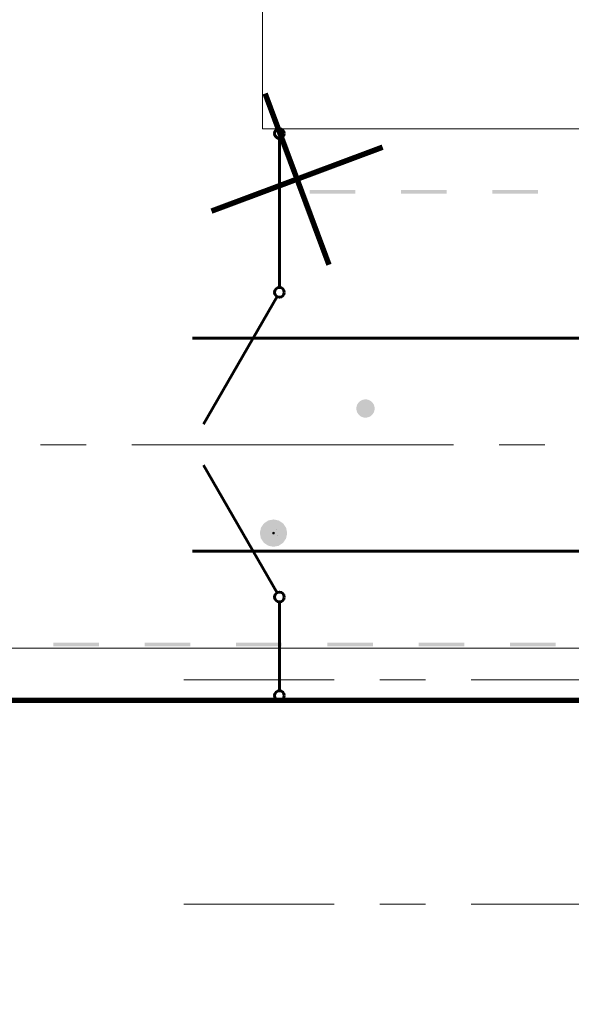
# Model space of a CAD drawing. Header units: millimetres. Extents: x 0 to 420, y 0 to 297.
# Tile 18 of 43: x 72 to 90, y 220 to 252. Entities that reach past the tile are written whole.
import ezdxf

# ---------------------------------------------------------------- set-up
doc = ezdxf.new("R2010")
doc.units = ezdxf.units.MM
for name, pattern in [('K5LT32768', [0]), ('K5LT32769', [0]), ('K5LT_AXLED', [15.063659, 10.563659, -1.5, 1.5, -1.5]), ('K5LT_BASIC', [0]), ('K5LT_THIN', [0])]:
    doc.linetypes.add(name, pattern=pattern)
for name, color, linetype, true_color in [('Дороги', 7, 'Continuous', 0x666666), ('План ПС', 7, 'Continuous', 0x666666), ('Существующее оборудование', 7, 'Continuous', 0x7f7f7f), ('Топосъемка', 7, 'Continuous', 0x7f7f7f)]:
    doc.layers.add(name, color=color, linetype=linetype, true_color=true_color)

# ---------------------------------------------------------------- blocks, each defined once
blk = doc.blocks.new('U62')
at = {"layer": 'Существующее оборудование', "linetype": 'K5LT_THIN', "lineweight": 18}
blk.add_line((57.226, 229.662), (93.797, 229.662), dxfattribs=at)
blk = doc.blocks.new('U64')
at = {"layer": 'Существующее оборудование', "linetype": 'K5LT_THIN', "lineweight": 18}
for p, q in [((79.984, 248.432), (79.984, 260.819)), ((128.074, 248.432), (79.984, 248.432))]:
    blk.add_line(p, q, dxfattribs=at)
blk = doc.blocks.new('U111')
at = {"layer": 'План ПС', "linetype": 'K5LT_THIN', "lineweight": 18}
blk.add_line((55.112, 231.383), (95.918, 231.383), dxfattribs=at)
blk = doc.blocks.new('U163')
at = {"layer": 'Топосъемка'}
blk.add_hatch(color=256, dxfattribs=at).paths.add_polyline_path([(83.471, 238.964), (83.499, 238.976), (83.526, 238.991), (83.552, 239.009), (83.575, 239.03), (83.596, 239.052), (83.615, 239.077), (83.631, 239.104), (83.644, 239.132), (83.654, 239.161), (83.661, 239.191), (83.665, 239.222), (83.666, 239.253), (83.664, 239.284), (83.658, 239.314), (83.649, 239.344), (83.638, 239.373), (83.623, 239.4), (83.606, 239.426), (83.586, 239.449), (83.564, 239.471), (83.539, 239.49), (83.513, 239.507), (83.485, 239.52), (83.456, 239.531), (83.426, 239.539), (83.396, 239.544), (83.365, 239.545), (83.334, 239.543), (83.303, 239.538), (83.273, 239.53), (83.261, 239.526), (83.233, 239.514), (83.206, 239.499), (83.18, 239.481), (83.157, 239.46), (83.136, 239.438), (83.117, 239.413), (83.101, 239.386), (83.088, 239.358), (83.078, 239.329), (83.071, 239.299), (83.067, 239.268), (83.066, 239.237), (83.069, 239.206), (83.074, 239.176), (83.083, 239.146), (83.095, 239.117), (83.109, 239.09), (83.127, 239.064), (83.146, 239.041), (83.169, 239.019), (83.193, 239), (83.219, 238.983), (83.247, 238.97), (83.276, 238.959), (83.306, 238.951), (83.337, 238.946), (83.367, 238.945), (83.398, 238.947), (83.429, 238.952), (83.459, 238.96)])

msp = doc.modelspace()

# ---------------------------------------------------------------- hatches: boundary and pattern name
at = {"layer": 'Топосъемка'}
for points in [[(83.031054, 246.419217), (81.531066, 246.420451), (81.53097, 246.300474), (83.030948, 246.299213)], [(86.031063, 246.416717), (84.531049, 246.417964), (84.530962, 246.297967), (86.030957, 246.296714)], [(89.031048, 246.414229), (87.531053, 246.415482), (87.530946, 246.295479), (89.030961, 246.294232)], [(80.656086, 234.832421), (80.508816, 234.737535), (80.336448, 234.706218), (80.165206, 234.743266), (80.136067, 234.763434), (80.021168, 234.842998), (79.957093, 234.942452), (79.92628, 234.990267), (79.896755, 235.152863), (79.894984, 235.162643), (79.932013, 235.333878), (80.031745, 235.477915), (80.179032, 235.572809), (80.351401, 235.604126), (80.522644, 235.567077), (80.551789, 235.54689), (80.666662, 235.467339), (80.730737, 235.367884), (80.761556, 235.320051), (80.791093, 235.157481), (80.792873, 235.147683), (80.755824, 234.97644)], [(80.352013, 235.108824), (80.317724, 235.116309), (80.298754, 235.145847), (80.306231, 235.180154), (80.335776, 235.199105), (80.370084, 235.191628), (80.389035, 235.162083), (80.381558, 235.127775)], [(80.443057, 235.263092), (80.431873, 235.280526), (80.411631, 235.284926), (80.417647, 235.280767)], [(80.474875, 235.086235), (80.460917, 235.066141), (80.453022, 235.054802), (80.470455, 235.065987)], [(74.611793, 231.560615), (73.111787, 231.560782), (73.11177, 231.440791), (74.611783, 231.440604)], [(77.611794, 231.560255), (76.1118, 231.560448), (76.111789, 231.440438), (77.611777, 231.440263)], [(80.611789, 231.559914), (79.111801, 231.560087), (79.111783, 231.440096), (80.611778, 231.439903)], [(83.611789, 231.559553), (82.111795, 231.559746), (82.111784, 231.439735), (83.611772, 231.439561)], [(86.611784, 231.559211), (85.111795, 231.559385), (85.111779, 231.439394), (86.611773, 231.439201)], [(89.611803, 231.558858), (88.111797, 231.559025), (88.11178, 231.439033), (89.611786, 231.438866)]]:
    msp.add_hatch(color=256, dxfattribs=at).paths.add_polyline_path(points)

# ---------------------------------------------------------------- linework, layer by layer
at = {"layer": 'Дороги', "linetype": 'K5LT_BASIC', "lineweight": 60}
for p, q in [((77.685175, 241.558758), (134.952323, 241.558758)), ((77.685175, 234.558758), (109.702535, 234.556868))]:
    msp.add_line(p, q, dxfattribs=at)
at = {"layer": 'Дороги', "linetype": 'K5LT_AXLED', "lineweight": 18}
msp.add_line((60.6295, 238.058758), (144.802249, 238.058758), dxfattribs=at)
at = {"layer": 'План ПС', "linetype": 'K5LT_BASIC', "lineweight": 60}
for p, q in [((80.539147, 248.113913), (80.539147, 243.216498)), ((78.039147, 238.727371), (80.459647, 242.9198)), ((80.459647, 233.195196), (78.039147, 237.387625)), ((80.539147, 232.898498), (80.539147, 229.980404))]:
    msp.add_line(p, q, dxfattribs=at)
at = {"layer": 'План ПС', "linetype": 'K5LT_AXLED', "lineweight": 18}
for p, q in [((97.396726, 230.338161), (77.396726, 230.338161)), ((97.396726, 222.978161), (77.396726, 222.978161))]:
    msp.add_line(p, q, dxfattribs=at)
at = {"layer": 'План ПС', "linetype": 'K5LT_BASIC', "lineweight": 60}
for centre in [(80.539147, 248.272913), (80.539147, 243.057498), (80.539147, 233.057498), (80.539147, 229.821404)]:
    msp.add_circle(centre, 0.159, dxfattribs=at)
at = {"layer": 'Топосъемка', "linetype": 'K5LT32768', "const_width": 0.18}
for points in [[(82.166544, 243.965366), (80.068077, 249.586437)], [(78.306775, 245.726668), (83.927846, 247.825134)]]:
    msp.add_lwpolyline(points, dxfattribs=at)
at = {"layer": 'Топосъемка', "linetype": 'K5LT32769', "const_width": 0.18}
msp.add_lwpolyline([(93.796496, 229.662404), (93.796495, 169.575408), (57.225861, 169.575409), (57.225862, 229.662404)], close=True, dxfattribs=at)

# ---------------------------------------------------------------- block references
at = {"layer": 'План ПС'}
msp.add_blockref('U111', (0, 0), dxfattribs=at)
at = {"layer": 'Существующее оборудование'}
for name in ['U64', 'U62']:
    msp.add_blockref(name, (0, 0), dxfattribs=at)
at = {"layer": 'Топосъемка'}
msp.add_blockref('U163', (0, 0), dxfattribs=at)

doc.saveas('drawing.dxf')
